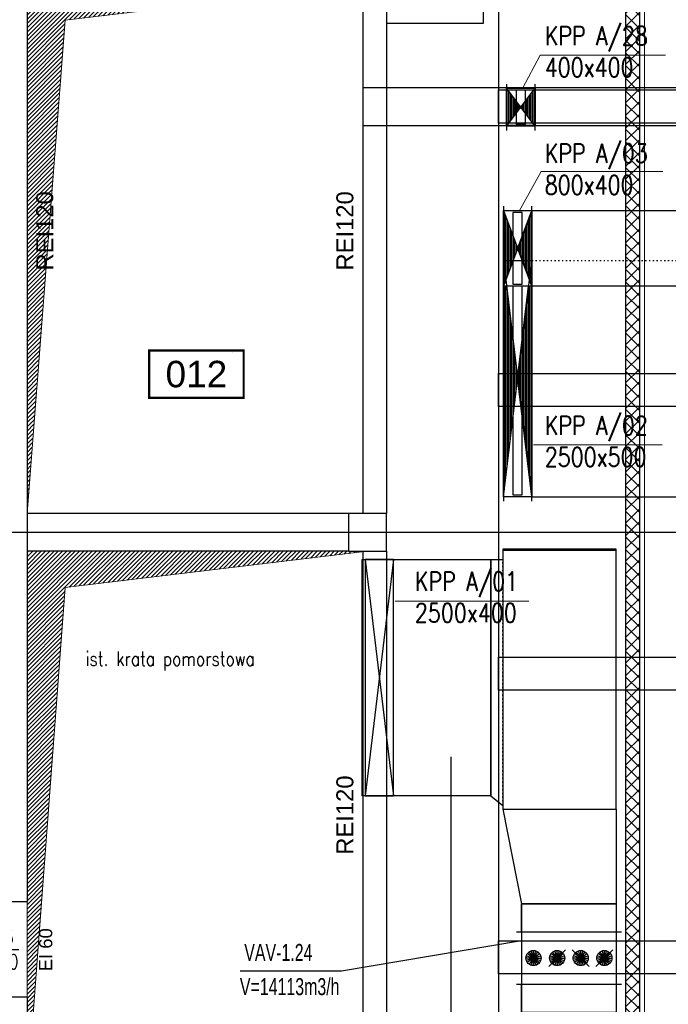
# Model space of a CAD drawing. Header units: centimetres. Extents: x -228435 to 46820, y -89367 to 152985.
# Tile 36 of 256: x -62818 to -55958, y 18007 to 28422. Entities that reach past the tile are written whole.
import ezdxf
from ezdxf.enums import TextEntityAlignment as Align

# ---------------------------------------------------------------- set-up
doc = ezdxf.new("R2010")
doc.units = ezdxf.units.CM
doc.header["$LTSCALE"] = 50
for name, pattern in [('01-103-Went PP_poziom-0_5$0$HIDDEN', [9.525, 6.35, -3.175]), ('CADVENT_HIDDEN', [0.8, 0.25, -0.55]), ('Kondygnacja  -0_5$0$HIDDEN', [9.525, 6.35, -3.175]), ('Kondygnacja  -0_5$0$HIDDEN2', [4.7625, 3.175, -1.5875]), ('Osie rzutów$0$DASHDOT2', [12.7, 6.35, -3.175, 0, -3.175])]:
    doc.linetypes.add(name, pattern=pattern)
doc.layers.get('0').update_dxf_attribs({"color": 8})
for name, color, linetype in [('01-103-Went PP_poziom-0_5$0$L_Nawiew', 250, 'Continuous'), ('bgde-nawiewEXP', 250, 'Continuous'), ('bgde-nawiewHIDDEN', 250, 'Continuous'), ('bgde-wywiewEXP', 250, 'Continuous'), ('bgde-wywiewHIDDEN', 250, 'Continuous'), ('bgde_redukcja', 250, 'Continuous'), ('bgde_VAV', 7, 'Continuous'), ('Kondygnacja  -0_5$0$ARCH_GK', 8, 'Continuous'), ('Kondygnacja  -0_5$0$ARCH_INFO_ETYK_DRZWI', 8, 'Continuous'), ('Kondygnacja  -0_5$0$ARCH_INFO_ODPORNOŚĆ OGNIOWA', 8, 'Continuous'), ('Kondygnacja  -0_5$0$ARCH_INFO_OPISY', 8, 'Continuous'), ('Kondygnacja  -0_5$0$ARCH_KONSTR_POWYŻEJ RZUTU', 8, 'Kondygnacja  -0_5$0$HIDDEN'), ('Kondygnacja  -0_5$0$ARCH_KONSTR_POWYŻEJ RZUTU_IST', 8, 'Kondygnacja  -0_5$0$HIDDEN2'), ('Kondygnacja  -0_5$0$ARCH_MUROWANE_IST', 8, 'Continuous'), ('Kondygnacja  -0_5$0$ARCH_OKŁADZINA', 8, 'Continuous'), ('Kondygnacja  -0_5$0$ARCH_WIDOK_IST', 8, 'Continuous'), ('Kondygnacja  -0_5$0$ARCH_ŻELBET_IST', 8, 'Continuous'), ('Osie rzutów$0$ARCH_INFO_OSIE_IST', 8, 'Osie rzutów$0$DASHDOT2'), ('Osie rzutów$0$ARCH_INFO_OSIE_OPISY_IST', 8, 'Continuous'), ('Pomieszczenia -05$0$ARCH_INFO_AREA_ETYKIETY_200', 8, 'Continuous')]:
    doc.layers.add(name, color=color, linetype=linetype)
for name, color, linetype, lineweight in [('bgde_klapy opis', 250, 'Continuous', 20), ('bgde_klapy p.poż.', 240, 'Continuous', 30), ('Kondygnacja  -0_5$0$ARCH_WIDOK', 8, 'Continuous', 13)]:
    doc.layers.add(name, color=color, linetype=linetype, lineweight=lineweight)
doc.styles.add('Kondygnacja  -0_5$0$Arial', font='ARIAL.TTF')
doc.styles.add('Kondygnacja  -0_5$0$Romans', font='Romans.shx', dxfattribs={"width": 0.7})
doc.styles.add('Kondygnacja  -0_5$0$ROMANS-50-CM', font='romans.shx', dxfattribs={"width": 0.8, "height": 10})
doc.styles.add('Pomieszczenia -05$0$Arial', font='ARIAL.TTF')
doc.styles.add('st rom', font='Romans.shx', dxfattribs={"width": 0.8})

# ---------------------------------------------------------------- blocks, each defined once
blk = doc.blocks.new('Osie rzutów')
at = {"layer": 'Osie rzutów$0$ARCH_INFO_OSIE_IST', "ltscale": 10}
for p, q in [((6200, 12510), (6200, 4800)), ((6200, 12510), (6200, 4571.18)), ((6260, 12510), (6260, 4623.26)), ((4436.04, 6800), (15156.54, 6800))]:
    blk.add_line(p, q, dxfattribs=at)
blk = doc.blocks.new('Kondygnacja  -0_5$0$T-drzwi_lewe-200')
at = {"layer": 'Kondygnacja  -0_5$0$ARCH_INFO_ETYK_DRZWI'}
blk.add_line((0, 0), (-60, 0), dxfattribs=at)
blk.add_lwpolyline([(-77.5, 17.5), (-143.7, 17.5, 1), (-143.7, -17.5), (-77.5, -17.5, 1)], format="xyb", close=True, dxfattribs=at)
at = {"layer": 'Kondygnacja  -0_5$0$ARCH_INFO_ETYK_DRZWI', "color": 1, "style": 'Kondygnacja  -0_5$0$Arial'}
blk.add_attdef('ADS_DRZWI:ODPORNOŚĆ_OGNIOWA', text='', height=20, rotation=90, dxfattribs=at).set_placement((56.4, 0.1), align=Align.BOTTOM_CENTER)
at = {"layer": 'Kondygnacja  -0_5$0$ARCH_INFO_ETYK_DRZWI', "style": 'Kondygnacja  -0_5$0$Romans', "width": 0.8}
for tag, p in [('ADS_DRZWI:SZEROKOŚĆ', (-23, 7.9)), ('ADS_DRZWI:WYSOKOŚĆ', (-23, -29))]:
    blk.add_attdef(tag, text='', height=22, dxfattribs=at).set_placement(p, align=Align.CENTER)
at = {"layer": 'Kondygnacja  -0_5$0$ARCH_INFO_ETYK_DRZWI', "style": 'Kondygnacja  -0_5$0$Arial'}
blk.add_attdef('ADS_DRZWI:SYMBOL', text='', height=20, dxfattribs=at).set_placement((-110.6, 0), align=Align.MIDDLE)
blk = doc.blocks.new('Kondygnacja  -0_5$0$konstrukcja istniejąca -0.5')
at = {"layer": 'Kondygnacja  -0_5$0$ARCH_KONSTR_POWYŻEJ RZUTU_IST', "ltscale": 10}
blk.add_line((6288.5, 4975), (6288.5, 12225), dxfattribs=at)
for points in [[(6338.5, 7375), (6338.5, 6225)], [(7382, 7232.9), (6338.5, 7232.9), (6338.5, 7267.9), (7382, 7267.9)], [(7382, 6932.9), (6338.5, 6932.9), (6338.5, 6967.9), (7382, 6967.9)], [(7382, 6632.9), (6338.5, 6632.9), (6338.5, 6667.9), (7382, 6667.9)], [(7382, 6332.9), (6338.5, 6332.9), (6338.5, 6367.9), (7382, 6367.9)]]:
    blk.add_lwpolyline(points, dxfattribs=at)
blk = doc.blocks.new('Pomieszczenia -05$0$etykieta_numer')
at = {"color": 0, "linetype": 'ByBlock', "const_width": 2.44}
blk.add_lwpolyline([(-50, -50), (-50, 0), (50, 0), (50, -50)], close=True, dxfattribs=at)
at = {"color": 0, "linetype": 'ByBlock', "style": 'Pomieszczenia -05$0$Arial'}
blk.add_attdef('AECAREA:NUMBER', text='', height=28, dxfattribs=at).set_placement((0, -25), align=Align.MIDDLE)
blk = doc.blocks.new('08')
at = {"layer": 'bgde_VAV', "color": 3, "linetype": 'Continuous', "lineweight": -2}
for p, q in [((-57699, 65891), (-57755, 65891)), ((-56699, 65891), (-57699, 65891)), ((-56643, 65891), (-56699, 65891)), ((-57755, 65341), (-57699, 65341)), ((-57699, 65341), (-56699, 65341)), ((-56699, 65341), (-56643, 65341))]:
    blk.add_line(p, q, dxfattribs=at)
at = {"layer": 'bgde_VAV', "color": 3, "linetype": 'ByBlock', "lineweight": -2}
for p, q in [((-57699, 65891), (-57699, 65341)), ((-56699, 65891), (-56699, 65341))]:
    blk.add_line(p, q, dxfattribs=at)
at = {"layer": 'bgde_VAV', "color": 3, "linetype": 'Continuous', "lineweight": -3}
for p, q in [((-57574, 65616), (-57654, 65616)), ((-57574, 65616), (-57650, 65640)), ((-57574, 65616), (-57650, 65591)), ((-57574, 65616), (-57639, 65663)), ((-57574, 65616), (-57639, 65569)), ((-57574, 65616), (-57621, 65680)), ((-57574, 65616), (-57621, 65551)), ((-57574, 65616), (-57599, 65692)), ((-57574, 65616), (-57599, 65540)), ((-57574, 65616), (-57574, 65696)), ((-57574, 65616), (-57550, 65692)), ((-57574, 65616), (-57527, 65680)), ((-57574, 65616), (-57510, 65663)), ((-57574, 65616), (-57498, 65640)), ((-57574, 65616), (-57498, 65591)), ((-57574, 65616), (-57510, 65569)), ((-57574, 65616), (-57527, 65551)), ((-57574, 65616), (-57550, 65540)), ((-57574, 65616), (-57574, 65536)), ((-57574, 65616), (-57494, 65616)), ((-57236, 65704), (-57413, 65527)), ((-57324, 65616), (-57404, 65616)), ((-57324, 65616), (-57400, 65640)), ((-57324, 65616), (-57400, 65591)), ((-57324, 65616), (-57389, 65663)), ((-57324, 65616), (-57389, 65569)), ((-57324, 65616), (-57371, 65680)), ((-57324, 65616), (-57371, 65551)), ((-57324, 65616), (-57349, 65692)), ((-57324, 65616), (-57349, 65540)), ((-57324, 65616), (-57324, 65696)), ((-57324, 65616), (-57300, 65692)), ((-57324, 65616), (-57277, 65680)), ((-57324, 65616), (-57260, 65663)), ((-57324, 65616), (-57248, 65640)), ((-57324, 65616), (-57248, 65591)), ((-57324, 65616), (-57260, 65569)), ((-57324, 65616), (-57277, 65551)), ((-57324, 65616), (-57300, 65540)), ((-57324, 65616), (-57324, 65536)), ((-57324, 65616), (-57244, 65616)), ((-56986, 65527), (-57163, 65704)), ((-57074, 65616), (-57154, 65616)), ((-57074, 65616), (-57150, 65640)), ((-57074, 65616), (-57150, 65591)), ((-57074, 65616), (-57139, 65663)), ((-57074, 65616), (-57139, 65569)), ((-57074, 65616), (-57121, 65680)), ((-57074, 65616), (-57121, 65551)), ((-57074, 65616), (-57099, 65692)), ((-57074, 65616), (-57099, 65540)), ((-57074, 65616), (-57074, 65696)), ((-57074, 65616), (-57050, 65692)), ((-57074, 65616), (-57027, 65680)), ((-57074, 65616), (-57010, 65663)), ((-57074, 65616), (-56998, 65640)), ((-57074, 65616), (-56998, 65591)), ((-57074, 65616), (-57010, 65569)), ((-57074, 65616), (-57027, 65551)), ((-57074, 65616), (-57050, 65540)), ((-57074, 65616), (-57074, 65536)), ((-57074, 65616), (-56994, 65616)), ((-56736, 65704), (-56913, 65527)), ((-56824, 65616), (-56904, 65616)), ((-56824, 65616), (-56900, 65640)), ((-56824, 65616), (-56900, 65591)), ((-56824, 65616), (-56889, 65663)), ((-56824, 65616), (-56889, 65569)), ((-56824, 65616), (-56871, 65680)), ((-56824, 65616), (-56871, 65551)), ((-56824, 65616), (-56849, 65692)), ((-56824, 65616), (-56849, 65540)), ((-56824, 65616), (-56824, 65696)), ((-56824, 65616), (-56800, 65692)), ((-56824, 65616), (-56777, 65680)), ((-56824, 65616), (-56760, 65663)), ((-56824, 65616), (-56748, 65640)), ((-56824, 65616), (-56748, 65591)), ((-56824, 65616), (-56760, 65569)), ((-56824, 65616), (-56777, 65551)), ((-56824, 65616), (-56800, 65540)), ((-56824, 65616), (-56824, 65536)), ((-56824, 65616), (-56744, 65616))]:
    blk.add_line(p, q, dxfattribs=at)
for centre in [(-57574, 65616), (-57324, 65616), (-57074, 65616), (-56824, 65616)]:
    blk.add_ellipse(centre, major_axis=(80, 0), ratio=1, start_param=-1.570796, end_param=4.712389, dxfattribs=at)
blk = doc.blocks.new('*U503')
at = {"color": 0, "linetype": 'ByBlock', "lineweight": -2, "extrusion": (1, 2.22045e-16, -4.44089e-16)}
blk.add_circle((0, 0), 0.05, dxfattribs=at)
blk = doc.blocks.new('*U504')
at = {"color": 0, "linetype": 'ByBlock', "lineweight": -2, "extrusion": (1, 2.22045e-16, -4.44089e-16)}
blk.add_circle((0, 0), 0.05, dxfattribs=at)
blk = doc.blocks.new('*U505')
at = {"linetype": 'Continuous', "lineweight": -3}
for p, q in [((-150, -1250), (117, 978)), ((-143, -1191), (-143, 978)), ((-127, -1058), (-127, 978)), ((150, -1250), (-117, 978)), ((-50, -1230), (-50, 978)), ((50, 978), (50, -1230)), ((127, -1058), (127, 978)), ((143, -1191), (143, 978)), ((-111, -926), (-111, 926)), ((111, -926), (111, 926)), ((-95, -794), (-95, 794)), ((95, -794), (95, 794)), ((-79, -661), (-79, 661)), ((79, -661), (79, 661)), ((-64, -529), (-64, 529)), ((63, -529), (63, 529)), ((-48, -397), (-48, 397)), ((48, -397), (48, 397)), ((-32, -265), (-32, 265)), ((32, -265), (32, 265)), ((-16, -132), (-16, 132)), ((16, -132), (16, 132)), ((50, -1230), (-50, -1230))]:
    blk.add_line(p, q, dxfattribs=at)
at = {"linetype": 'Continuous', "lineweight": -2}
for p, q in [((-150, -1250), (-150, 978)), ((150, 978), (150, -1250)), ((-150, -1295), (-150, -1250)), ((150, -1250), (150, -1295))]:
    blk.add_line(p, q, dxfattribs=at)
at = {"color": 0, "linetype": 'ByBlock', "lineweight": -2}
blk.add_line((-150, -1250), (150, -1250), dxfattribs=at)
at = {"layer": '01-103-Went PP_poziom-0_5$0$L_Nawiew', "linetype": '01-103-Went PP_poziom-0_5$0$HIDDEN', "lineweight": -3}
for q in [(-150, 1250), (150, 978)]:
    blk.add_line((150, 1250), q, dxfattribs=at)
blk = doc.blocks.new('*U506')
at = {"linetype": 'Continuous', "lineweight": -2}
for p, q in [((-150, 400), (-150, 445)), ((150, 445), (150, 400)), ((-150, -400), (-150, 400)), ((150, 400), (150, -400)), ((-150, -445), (-150, -400)), ((150, -400), (150, -445))]:
    blk.add_line(p, q, dxfattribs=at)
at = {"linetype": 'Continuous', "lineweight": -3}
for p, q in [((-150, -400), (150, 400)), ((150, -400), (-150, 400)), ((-143, -381), (-143, 381)), ((-127, -339), (-127, 339)), ((-50, 380), (50, 380)), ((-50, -380), (-50, 380)), ((50, 380), (50, -380)), ((127, -339), (127, 339)), ((143, -381), (143, 381)), ((-111, -296), (-111, 296)), ((-95, -254), (-95, 254)), ((-79, -212), (-79, 212)), ((79, -212), (79, 212)), ((95, -254), (95, 254)), ((111, -296), (111, 296)), ((-63, -169), (-63, 169)), ((-48, -127), (-48, 127)), ((48, -127), (48, 127)), ((64, -169), (64, 169)), ((-32, -85), (-32, 85)), ((-16, -42), (-16, 42)), ((16, -42), (16, 42)), ((32, -85), (32, 85)), ((50, -380), (-50, -380))]:
    blk.add_line(p, q, dxfattribs=at)
at = {"color": 0, "linetype": 'ByBlock', "lineweight": -2}
for p, q in [((150, 400), (-150, 400)), ((-150, -400), (150, -400))]:
    blk.add_line(p, q, dxfattribs=at)
blk = doc.blocks.new('*U507')
at = {"linetype": 'Continuous', "lineweight": -2}
for p, q in [((-150, 200), (-150, 245)), ((150, 245), (150, 200)), ((-150, -200), (-150, 200)), ((150, 200), (150, -200)), ((-150, -245), (-150, -200)), ((150, -200), (150, -245))]:
    blk.add_line(p, q, dxfattribs=at)
at = {"linetype": 'Continuous', "lineweight": -3}
for p, q in [((-150, -200), (150, 200)), ((150, -200), (-150, 200)), ((-143, -191), (-143, 190)), ((-127, -169), (-127, 169)), ((-111, -148), (-111, 148)), ((-95, -127), (-95, 127)), ((-79, -106), (-79, 106)), ((-50, 180), (50, 180)), ((-50, -180), (-50, 180)), ((50, 180), (50, -180)), ((79, -106), (79, 106)), ((95, -127), (95, 127)), ((111, -148), (111, 148)), ((127, -169), (127, 169)), ((143, -191), (143, 190)), ((-64, -85), (-64, 85)), ((-48, -64), (-48, 63)), ((-32, -42), (-32, 42)), ((-16, -21), (-16, 21)), ((16, -21), (16, 21)), ((32, -42), (32, 42)), ((48, -64), (48, 63)), ((63, -85), (63, 85)), ((50, -180), (-50, -180))]:
    blk.add_line(p, q, dxfattribs=at)
at = {"color": 0, "linetype": 'ByBlock', "lineweight": -2}
for p, q in [((150, 200), (-150, 200)), ((-150, -200), (150, -200))]:
    blk.add_line(p, q, dxfattribs=at)

msp = doc.modelspace()

# ---------------------------------------------------------------- hatches: boundary and pattern name
at = {"layer": 'Kondygnacja  -0_5$0$ARCH_GK', "linetype": 'Continuous', "lineweight": -3}
h = msp.add_hatch(dxfattribs=at)
h.set_pattern_fill('ANSI37', color=256, scale=30, style=0)
h.set_pattern_definition([(45, (-121140, -45000), (-67.35192, 67.35192), []), (135, (-121140, -45000), (-67.35192, -67.35192), [])])
h.paths.add_polyline_path([(-56410, 4850), (-56260, 4850), (-56260, 53640), (-56376.667, 53640), (-56410, 53540)], flags=0)
h.paths.add_polyline_path([(-56410, 53740), (-56376.667, 53640), (-56260, 53640), (-56260, 56010), (-56410, 56160)], flags=0)
at = {"layer": 'Kondygnacja  -0_5$0$ARCH_WIDOK'}
h = msp.add_hatch(dxfattribs=at)
h.set_pattern_fill('ANSI31', color=256, scale=10, angle=-180, style=0)
h.set_pattern_definition([(225, (-121140, -39000), (22.45064, -22.45064), [])])
h.paths.add_polyline_path([(-62740, 23200), (-62740, 28800), (-59140, 28800), (-62335.997, 28415.735)])
h = msp.add_hatch(dxfattribs=at)
h.set_pattern_fill('ANSI31', color=256, scale=10, angle=-180, style=0)
h.set_pattern_definition([(225, (-121140, -45000), (22.45064, -22.45064), [])])
h.paths.add_polyline_path([(-62740, 17060), (-62740, 22800), (-59140, 22800), (-62335.997, 22415.735)])

# ---------------------------------------------------------------- linework, layer by layer
at = {"layer": 'bgde-nawiewEXP', "linetype": 'Continuous'}
for points in [[(-55258.248, 27701.936), (-59190.003, 27701.936), (-59190.003, 27301.936), (-55258.248, 27301.936)], [(-41538.801, 25603.234), (-57401.728, 25603.234), (-57401.728, 26403.234), (-41538.801, 26403.234)], [(-57401.064, 23375.56), (-57401.064, 25603.234)], [(-57401.064, 23375.56), (-53869.987, 23375.56), (-53869.987, 25603.234), (-53869.987, 23375.56), (-53859.987, 23375.56), (-53859.987, 25603.234)]]:
    msp.add_lwpolyline(points, dxfattribs=at)
at = {"layer": 'bgde-nawiewHIDDEN', "linetype": 'CADVENT_HIDDEN'}
for points in [[(-57401.064, 25875.56), (-57401.064, 25603.234)], [(-57401.064, 25875.56), (-53869.987, 25875.56), (-53869.987, 25603.234), (-53869.987, 25875.56), (-53859.987, 25875.56), (-53859.987, 25603.234)]]:
    msp.add_lwpolyline(points, dxfattribs=at)
at = {"layer": 'bgde-wywiewEXP', "linetype": 'Continuous'}
for points in [[(-57709.14, 22811.027), (-56509.14, 22811.027), (-56509.14, 22821.027), (-57709.14, 22821.027)], [(-57709.14, 20071.583), (-56509.14, 20071.583), (-56509.14, 22811.027), (-57709.14, 22811.027)], [(-59195.382, 20211.027), (-59195.382, 22711.027), (-57834.14, 22711.027), (-57834.14, 20211.027)]]:
    msp.add_lwpolyline(points, close=True, dxfattribs=at)
for points in [[(-57834.14, 20211.027), (-57834.14, 22711.027), (-57709.14, 22711.027)], [(-57834.14, 20211.027), (-57709.14, 20111.027)], [(-57709.14, 20071.583), (-57509.14, 19071.583), (-57509.14, 15420.754)], [(-57709.14, 20071.583), (-56509.14, 20071.583), (-56509.14, 19071.583), (-57509.14, 19071.583), (-56509.14, 19071.583), (-56509.14, 15545.754), (-57509.14, 15545.754), (-56509.14, 15545.754), (-56509.14, 15420.754), (-56509.347, 15420.754)]]:
    msp.add_lwpolyline(points, dxfattribs=at)
at = {"layer": 'bgde-wywiewHIDDEN', "linetype": 'CADVENT_HIDDEN'}
msp.add_lwpolyline([(-57709.14, 20111.027), (-57709.14, 22711.027)], dxfattribs=at)
at = {"layer": 'bgde_klapy opis'}
for p, q in [((-57314.772, 28047.406), (-57498.854, 27693.119, -1810)), ((-57314.772, 28047.406), (-55988.371, 28047.406)), ((-57300.776, 26815.9), (-57533.505, 26394.855, -914.953)), ((-57300.776, 26815.9), (-56014.25, 26815.9)), ((-57383.497, 23923.626, -1827.997), (-56024.249, 23923.626)), ((-57433.351, 22270.759), (-58846.651, 22270.759, -1827))]:
    msp.add_line(p, q, dxfattribs=at)
at = {"layer": 'bgde_klapy p.poż.'}
for p, q in [((-57702.233, 26403.208, 1005.047), (-57402.226, 25603.997, 92.003)), ((-57402.226, 26403.208, 1005.047), (-57702.226, 25603.997, 92.003)), ((-57702.226, 25875.56, 92.003), (-57402.226, 23375.56, 92.003)), ((-57702.226, 23375.56, 92.003), (-57402.226, 25875.56, 1005.047)), ((-59165.38, 22711.02, 93), (-58865.38, 20211.02, 93)), ((-58865.38, 22711.02, 93), (-59165.38, 20211.02, 93))]:
    msp.add_line(p, q, dxfattribs=at)
for points, elevation in [([(-57667.583, 27702.258), (-57367.583, 27702.258), (-57367.583, 27302.258), (-57667.583, 27302.258)], 110), ([(-57702.233, 26403.208), (-57402.226, 26403.208), (-57402.226, 25603.997), (-57702.233, 25603.997)], 1005.047), ([(-57702.226, 25875.56), (-57402.226, 25875.56), (-57402.226, 23375.56), (-57702.226, 23375.56)], 92.003), ([(-58865.38, 22711.02), (-59165.38, 22711.02), (-59165.38, 20211.027), (-58865.38, 20211.027)], 93)]:
    msp.add_lwpolyline(points, close=True, dxfattribs=dict(at, elevation=elevation))
at = {"layer": 'bgde_redukcja'}
for points in [[(-57509.14, 19071.583), (-56509.137, 19071.583), (-56509.137, 18771.583), (-57509.14, 18771.583)], [(-57509.14, 18221.583), (-56509.137, 18221.583), (-56509.137, 17921.583), (-57509.14, 17921.583)]]:
    msp.add_lwpolyline(points, close=True, dxfattribs=at)
at = {"layer": 'bgde_VAV'}
for p, q in [((-57509.14, 18678.947), (-59412.613, 18357.484, 21.417)), ((-59412.613, 18357.484, 21.417), (-60485.794, 18357.484, 21.417))]:
    msp.add_line(p, q, dxfattribs=at)
at = {"layer": 'Kondygnacja  -0_5$0$ARCH_GK', "linetype": 'Continuous', "lineweight": -3}
for p, q in [((-56260, 4850), (-56260, 56010)), ((-56410, 53540), (-56410, 4850))]:
    msp.add_line(p, q, dxfattribs=at)
at = {"layer": 'Kondygnacja  -0_5$0$ARCH_MUROWANE_IST', "ltscale": 4}
for p, q in [((-62740, 38800), (-62740, 19095)), ((-59190, 28800), (-59190, 23200)), ((-58940, 28800), (-58940, 23200)), ((-59190, 22800), (-59190, 17200)), ((-58940, 22800), (-58940, 17200)), ((-63050, 19095), (-62740, 19095)), ((-63050, 18085), (-62740, 18085)), ((-62740, 18085), (-62740, 17070))]:
    msp.add_line(p, q, dxfattribs=at)
at = {"layer": 'Kondygnacja  -0_5$0$ARCH_OKŁADZINA'}
msp.add_lwpolyline([(-58940, 29620), (-57915.391, 29620), (-57915.391, 28380), (-58940, 28380)], dxfattribs=at)
at = {"layer": 'Kondygnacja  -0_5$0$ARCH_WIDOK'}
msp.add_line((-56210, 55960), (-56210, 4850), dxfattribs=at)
for points in [[(-62740, 23200), (-62740, 28800), (-59140, 28800), (-62335.997, 28415.735), (-62740, 23200)], [(-62740, 17060), (-62740, 22800), (-59140, 22800), (-62335.997, 22415.735), (-62740, 17060)]]:
    msp.add_lwpolyline(points, dxfattribs=at)
at = {"layer": 'Kondygnacja  -0_5$0$ARCH_WIDOK_IST'}
for p, q in [((-59340, 23200), (-62740, 23200)), ((-59340, 22800), (-62740, 22800))]:
    msp.add_line(p, q, dxfattribs=at)
at = {"layer": 'Kondygnacja  -0_5$0$ARCH_ŻELBET_IST', "ltscale": 4}
msp.add_lwpolyline([(-59340, 22800), (-58940, 22800), (-58940, 23200), (-59340, 23200)], close=True, dxfattribs=at)
msp.add_lwpolyline([(-59340, 22800), (-58940, 22800), (-58940, 23200), (-59340, 23200)], close=True, dxfattribs=at)
msp.add_lwpolyline([(-59340, 22800), (-58940, 22800), (-58940, 23200), (-59340, 23200)], close=True, dxfattribs=at)

# ---------------------------------------------------------------- block references
at = {"layer": '01-103-Went PP_poziom-0_5$0$L_Nawiew', "extrusion": (-1.22465e-16, 0, -1)}
for name, p in [('*U507', (57517.583, 27495.952, -110)), ('*U506', (57552.233, 26003.994, -1005.047)), ('*U505', (57552.226, 24625.56, -92.003))]:
    msp.add_blockref(name, p, dxfattribs=at)
at = {"layer": '01-103-Went PP_poziom-0_5$0$L_Nawiew', "extrusion": (-2.22045e-16, -1, -4.44089e-16), "rotation": 90}
for name, p in [('*U503', (-60570.529, -895, -24900.6)), ('*U504', (-60570.529, 548.5, -24900.6))]:
    msp.add_blockref(name, p, dxfattribs=at)
at = {"layer": 'bgde_redukcja'}
msp.add_blockref('08', (190.105, -47119.386), dxfattribs=at)
at = {"layer": 'Kondygnacja  -0_5$0$ARCH_INFO_ETYK_DRZWI', "linetype": 'Continuous', "lineweight": -3, "xscale": 7, "yscale": 7, "zscale": 7}
msp.add_blockref('Kondygnacja  -0_5$0$T-drzwi_lewe-200', (-62826.524, 18583.418), dxfattribs=at).add_auto_attribs({'ADS_DRZWI:SYMBOL': 'DS27PF2', 'ADS_DRZWI:SZEROKOŚĆ': '93', 'ADS_DRZWI:ODPORNOŚĆ_OGNIOWA': 'EI 60', 'ADS_DRZWI:WYSOKOŚĆ': '200'})
at = {"layer": 'Kondygnacja  -0_5$0$ARCH_KONSTR_POWYŻEJ RZUTU', "xscale": 10, "yscale": 10, "zscale": 10}
msp.add_blockref('Kondygnacja  -0_5$0$konstrukcja istniejąca -0.5', (-121140, -45000), dxfattribs=at)
at = {"layer": 'Osie rzutów$0$ARCH_INFO_OSIE_OPISY_IST', "xscale": 10, "yscale": 10, "zscale": 10}
msp.add_blockref('Osie rzutów', (-121140, -45000), dxfattribs=at)
at = {"layer": 'Pomieszczenia -05$0$ARCH_INFO_AREA_ETYKIETY_200', "linetype": 'Continuous', "lineweight": -3, "xscale": 10, "yscale": 10, "zscale": 10}
msp.add_blockref('Pomieszczenia -05$0$etykieta_numer', (-60949.15, 24923.555), dxfattribs=at).add_auto_attribs({'AECAREA:NUMBER': '012'})

# ---------------------------------------------------------------- texts
at = {"layer": 'bgde_klapy opis', "char_height": 200, "attachment_point": 1, "style": 'st rom'}
for s, insert, width in [('KPP A/28\\P400x400', (-57264.549, 28350.998), 1710.86952), ('KPP A/03\\P800x400', (-57264.549, 27107.244), 1710.86952), ('KPP A/02\\P2500x500', (-57264.549, 24229.547), 1710.86952), ('KPP A/01\\P2500x400', (-58637.599, 22580.911), 1801.70787)]:
    msp.add_mtext(s, dxfattribs=dict(at, insert=insert, width=width))
at = {"layer": 'bgde_VAV', "width": 0.7}
for s, p in [('VAV-1.24', (-60442.851, 18465.787, 1941.417)), ('V=14113m3/h', (-60489.26, 18103.979, 1941.417))]:
    msp.add_text(s, height=180, dxfattribs=at).set_placement(p)
at = {"layer": 'Kondygnacja  -0_5$0$ARCH_INFO_ODPORNOŚĆ OGNIOWA', "char_height": 180, "width": 533.32525, "attachment_point": 5, "rotation": 90, "style": 'Kondygnacja  -0_5$0$Arial'}
for insert in [(-62702.414, 26187.935), (-59527.765, 26187.935), (-59527.765, 20008.485)]:
    msp.add_mtext('\\PREI120', dxfattribs=dict(at, insert=insert))
at = {"layer": 'Kondygnacja  -0_5$0$ARCH_INFO_OPISY', "insert": (-62121.466, 21737.412), "char_height": 150, "width": 3005.23275, "attachment_point": 1, "style": 'Kondygnacja  -0_5$0$ROMANS-50-CM'}
msp.add_mtext('ist. krata pomorstowa', dxfattribs=at)

doc.saveas('drawing.dxf')
